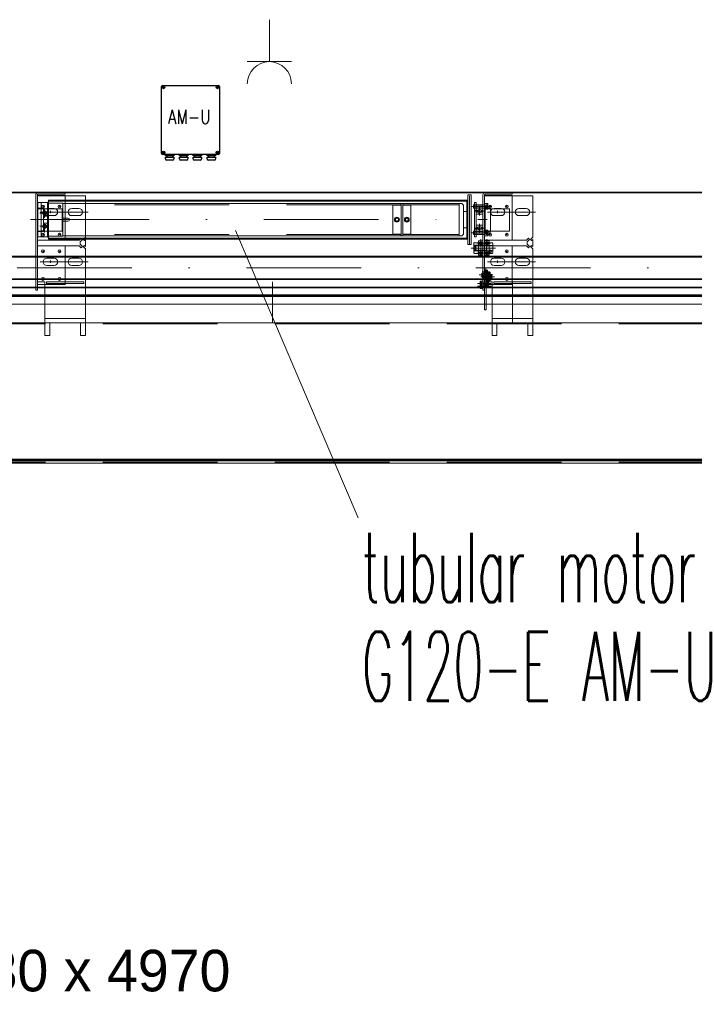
# Model space of a CAD drawing. Extents: x 50445 to 145605, y -10968 to 41989.
# Tile 11 of 256: x 54175 to 55394, y 1151 to 2931. Entities that reach past the tile are written whole.
import ezdxf

# ---------------------------------------------------------------- set-up
doc = ezdxf.new("R2010")
doc.units = 0
doc.header["$LTSCALE"] = 414.30304
doc.header["$MEASUREMENT"] = 0
doc.linetypes.add('DASHDOT', pattern=[1, 0.5, -0.25, 0, -0.25])
doc.linetypes.add('DASHED', pattern=[0.75, 0.5, -0.25])
doc.layers.get('0').update_dxf_attribs({"linetype": 'CONTINUOUS'})
for name, color, linetype, lineweight in [('BESCHRIFTUNG 025', 7, 'CONTINUOUS', 25), ('BLECH', 5, 'CONTINUOUS', 35), ('GEWINDELINIEN', 94, 'CONTINUOUS', 18), ('HILFSLINIEN', 3, 'CONTINUOUS', 13), ('LIJN18', 30, 'CONTINUOUS', 18), ('MITTELLINIEN', 7, 'DASHDOT', 18), ('SCHRAFFUR WÄNDE', 34, 'CONTINUOUS', 18), ('STAHLBAU', 7, 'CONTINUOUS', 35), ('UNSICHTBARE', 7, 'DASHED', 18), ('WÄNDE', 7, 'CONTINUOUS', 35)]:
    doc.layers.add(name, color=color, linetype=linetype, lineweight=lineweight)
doc.styles.add('Isonorm', font='txt.shx')
doc.styles.add('ROMANS', font='romans', dxfattribs={"width": 0.8})
pattern_1 = [(45, (47686.07, -3323.72), (-70.7107, 70.7107), [])]

msp = doc.modelspace()

# ---------------------------------------------------------------- hatches: boundary and pattern name
at = {"layer": 'SCHRAFFUR WÄNDE', "lineweight": 0}
h = msp.add_hatch(dxfattribs=at)
h.set_pattern_fill('ANSI31', color=256, scale=32, style=0)
h.set_pattern_definition(pattern_1)
edge = h.paths.add_edge_path()
edge.add_arc((55005.9, 2584.8), 3.19, 36.8699, 143.1301, ccw=False)
edge.add_line((55008.5, 2586.7), (55011.9, 2586.7))
edge.add_line((55011.9, 2586.7), (55011.9, 2589.7))
edge.add_arc((55011.3, 2589.7), 0.6, 360, 450)
edge.add_line((55011.3, 2590.3), (55000.5, 2590.3))
edge.add_arc((55000.5, 2589.7), 0.6, 90, 180)
edge.add_line((54999.9, 2589.7), (54999.9, 2586.7))
edge.add_line((54999.9, 2586.7), (55003.4, 2586.7))
h = msp.add_hatch(dxfattribs=at)
h.set_pattern_fill('ANSI31', color=256, scale=32, style=0)
h.set_pattern_definition(pattern_1)
edge = h.paths.add_edge_path()
edge.add_arc((55005.9, 2584.8), 3.19, 216.8699, 323.1301, ccw=False)
edge.add_line((55003.4, 2582.9), (54999.9, 2582.9))
edge.add_line((54999.9, 2582.9), (54999.9, 2579.9))
edge.add_arc((55000.5, 2579.9), 0.6, 180, 270)
edge.add_line((55000.5, 2579.3), (55011.3, 2579.3))
edge.add_arc((55011.3, 2579.9), 0.6, 270, 360)
edge.add_line((55011.9, 2579.9), (55011.9, 2582.9))
edge.add_line((55011.9, 2582.9), (55008.5, 2582.9))
h = msp.add_hatch(dxfattribs=at)
h.set_pattern_fill('ANSI31', color=256, scale=32, style=0)
h.set_pattern_definition(pattern_1)
edge = h.paths.add_edge_path()
edge.add_arc((55005.9, 2553.8), 3.19, 36.8699, 143.1301, ccw=False)
edge.add_line((55008.5, 2555.7), (55011.9, 2555.7))
edge.add_line((55011.9, 2555.7), (55011.9, 2558.7))
edge.add_arc((55011.3, 2558.7), 0.6, 360, 450)
edge.add_line((55011.3, 2559.3), (55000.5, 2559.3))
edge.add_arc((55000.5, 2558.7), 0.6, 90, 180)
edge.add_line((54999.9, 2558.7), (54999.9, 2555.7))
edge.add_line((54999.9, 2555.7), (55003.4, 2555.7))
h = msp.add_hatch(dxfattribs=at)
h.set_pattern_fill('ANSI31', color=256, scale=32, style=0)
h.set_pattern_definition(pattern_1)
edge = h.paths.add_edge_path()
edge.add_arc((55005.9, 2553.8), 3.19, 216.8699, 323.1301, ccw=False)
edge.add_line((55003.4, 2551.9), (54999.9, 2551.9))
edge.add_line((54999.9, 2551.9), (54999.9, 2548.9))
edge.add_arc((55000.5, 2548.9), 0.6, 180, 270)
edge.add_line((55000.5, 2548.3), (55011.3, 2548.3))
edge.add_arc((55011.3, 2548.9), 0.6, 270, 360)
edge.add_line((55011.9, 2548.9), (55011.9, 2551.9))
edge.add_line((55011.9, 2551.9), (55008.5, 2551.9))
h = msp.add_hatch(dxfattribs=at)
h.set_pattern_fill('ANSI31', color=256, scale=32, style=0)
h.set_pattern_definition(pattern_1)
edge = h.paths.add_edge_path()
edge.add_arc((55017.4, 2475.1), 1.59, 36.8699, 143.1301, ccw=False)
edge.add_line((55018.7, 2476.1), (55019.9, 2476.1))
edge.add_line((55019.9, 2476.1), (55019.9, 2477.5))
edge.add_arc((55019.6, 2477.5), 0.3, 360, 450)
edge.add_line((55019.6, 2477.8), (55015.2, 2477.8))
edge.add_arc((55015.2, 2477.5), 0.3, 90, 180)
edge.add_line((55014.9, 2477.5), (55014.9, 2476.1))
edge.add_line((55014.9, 2476.1), (55016.2, 2476.1))
h = msp.add_hatch(dxfattribs=at)
h.set_pattern_fill('ANSI31', color=256, scale=32, style=0)
h.set_pattern_definition(pattern_1)
edge = h.paths.add_edge_path()
edge.add_arc((55017.4, 2475.1), 1.59, 216.8699, 323.1301, ccw=False)
edge.add_line((55016.2, 2474.1), (55014.9, 2474.1))
edge.add_line((55014.9, 2474.1), (55014.9, 2472.6))
edge.add_arc((55015.2, 2472.6), 0.3, 180, 270)
edge.add_line((55015.2, 2472.3), (55019.6, 2472.3))
edge.add_arc((55019.6, 2472.6), 0.3, 270, 360)
edge.add_line((55019.9, 2472.6), (55019.9, 2474.1))
edge.add_line((55019.9, 2474.1), (55018.7, 2474.1))
h = msp.add_hatch(dxfattribs=at)
h.set_pattern_fill('ANSI31', color=256, scale=32, style=0)
h.set_pattern_definition(pattern_1)
edge = h.paths.add_edge_path()
edge.add_arc((55017.4, 2464.6), 1.59, 36.8699, 143.1301, ccw=False)
edge.add_line((55018.7, 2465.6), (55019.9, 2465.6))
edge.add_line((55019.9, 2465.6), (55019.9, 2467))
edge.add_arc((55019.6, 2467), 0.3, 360, 450)
edge.add_line((55019.6, 2467.3), (55015.2, 2467.3))
edge.add_arc((55015.2, 2467), 0.3, 90, 180)
edge.add_line((55014.9, 2467), (55014.9, 2465.6))
edge.add_line((55014.9, 2465.6), (55016.2, 2465.6))
h = msp.add_hatch(dxfattribs=at)
h.set_pattern_fill('ANSI31', color=256, scale=32, style=0)
h.set_pattern_definition(pattern_1)
edge = h.paths.add_edge_path()
edge.add_arc((55017.4, 2464.6), 1.59, 216.8699, 323.1301, ccw=False)
edge.add_line((55016.2, 2463.6), (55014.9, 2463.6))
edge.add_line((55014.9, 2463.6), (55014.9, 2462.1))
edge.add_arc((55015.2, 2462.1), 0.3, 180, 270)
edge.add_line((55015.2, 2461.8), (55019.6, 2461.8))
edge.add_arc((55019.6, 2462.1), 0.3, 270, 360)
edge.add_line((55019.9, 2462.1), (55019.9, 2463.6))
edge.add_line((55019.9, 2463.6), (55018.7, 2463.6))
h = msp.add_hatch(dxfattribs=at)
h.set_pattern_fill('ANSI31', color=256, scale=32, style=0)
h.set_pattern_definition(pattern_1)
edge = h.paths.add_edge_path()
edge.add_arc((55020.4, 2471), 1.59, 36.8699, 143.1301, ccw=False)
edge.add_line((55021.7, 2471.9), (55022.9, 2471.9))
edge.add_line((55022.9, 2471.9), (55022.9, 2473.4))
edge.add_arc((55022.6, 2473.4), 0.3, 360, 450)
edge.add_line((55022.6, 2473.7), (55018.2, 2473.7))
edge.add_arc((55018.2, 2473.4), 0.3, 90, 180)
edge.add_line((55017.9, 2473.4), (55017.9, 2471.9))
edge.add_line((55017.9, 2471.9), (55019.2, 2471.9))
h = msp.add_hatch(dxfattribs=at)
h.set_pattern_fill('ANSI31', color=256, scale=32, style=0)
h.set_pattern_definition(pattern_1)
edge = h.paths.add_edge_path()
edge.add_arc((55020.4, 2471), 1.59, 216.8699, 323.1301, ccw=False)
edge.add_line((55019.2, 2470), (55017.9, 2470))
edge.add_line((55017.9, 2470), (55017.9, 2468.5))
edge.add_arc((55018.2, 2468.5), 0.3, 180, 270)
edge.add_line((55018.2, 2468.2), (55022.6, 2468.2))
edge.add_arc((55022.6, 2468.5), 0.3, 270, 360)
edge.add_line((55022.9, 2468.5), (55022.9, 2470))
edge.add_line((55022.9, 2470), (55021.7, 2470))
h = msp.add_hatch(dxfattribs=at)
h.set_pattern_fill('ANSI31', color=256, scale=32, style=0)
h.set_pattern_definition(pattern_1)
edge = h.paths.add_edge_path()
edge.add_arc((55020.4, 2460.5), 1.59, 36.8699, 143.1301, ccw=False)
edge.add_line((55021.7, 2461.4), (55022.9, 2461.4))
edge.add_line((55022.9, 2461.4), (55022.9, 2462.9))
edge.add_arc((55022.6, 2462.9), 0.3, 360, 450)
edge.add_line((55022.6, 2463.2), (55018.2, 2463.2))
edge.add_arc((55018.2, 2462.9), 0.3, 90, 180)
edge.add_line((55017.9, 2462.9), (55017.9, 2461.4))
edge.add_line((55017.9, 2461.4), (55019.2, 2461.4))
h = msp.add_hatch(dxfattribs=at)
h.set_pattern_fill('ANSI31', color=256, scale=32, style=0)
h.set_pattern_definition(pattern_1)
edge = h.paths.add_edge_path()
edge.add_arc((55020.4, 2460.5), 1.59, 216.8699, 323.1301, ccw=False)
edge.add_line((55019.2, 2459.5), (55017.9, 2459.5))
edge.add_line((55017.9, 2459.5), (55017.9, 2458))
edge.add_arc((55018.2, 2458), 0.3, 180, 270)
edge.add_line((55018.2, 2457.7), (55022.6, 2457.7))
edge.add_arc((55022.6, 2458), 0.3, 270, 360)
edge.add_line((55022.9, 2458), (55022.9, 2459.5))
edge.add_line((55022.9, 2459.5), (55021.7, 2459.5))
at = {"layer": 'WÄNDE', "lineweight": 0}
h = msp.add_hatch(dxfattribs=at)
h.set_pattern_fill('ANSI31', color=256, scale=32, style=0)
h.set_pattern_definition(pattern_1)
edge = h.paths.add_edge_path()
edge.add_arc((55007.9, 2526.9), 2.32, 36.8699, 143.1301, ccw=False)
edge.add_line((55009.8, 2528.3), (55011.9, 2528.3))
edge.add_line((55011.9, 2528.3), (55011.9, 2530.6))
edge.add_arc((55011.6, 2530.6), 0.3, 0, 90)
edge.add_line((55011.6, 2530.9), (55004.2, 2530.9))
edge.add_arc((55004.2, 2530.6), 0.3, 90, 180)
edge.add_line((55003.9, 2530.6), (55003.9, 2528.3))
edge.add_line((55003.9, 2528.3), (55006.1, 2528.3))
h = msp.add_hatch(dxfattribs=at)
h.set_pattern_fill('ANSI31', color=256, scale=32, style=0)
h.set_pattern_definition(pattern_1)
edge = h.paths.add_edge_path()
edge.add_arc((55018.9, 2526.9), 2.32, 36.8699, 143.1301, ccw=False)
edge.add_line((55020.8, 2528.3), (55022.9, 2528.3))
edge.add_line((55022.9, 2528.3), (55022.9, 2530.6))
edge.add_arc((55022.6, 2530.6), 0.3, 0, 90)
edge.add_line((55022.6, 2530.9), (55015.2, 2530.9))
edge.add_arc((55015.2, 2530.6), 0.3, 90, 180)
edge.add_line((55014.9, 2530.6), (55014.9, 2528.3))
edge.add_line((55014.9, 2528.3), (55017.1, 2528.3))
h = msp.add_hatch(dxfattribs=at)
h.set_pattern_fill('ANSI31', color=256, scale=32, style=0)
h.set_pattern_definition(pattern_1)
edge = h.paths.add_edge_path()
edge.add_arc((55007.9, 2526.9), 2.32, 216.8699, 323.1301, ccw=False)
edge.add_line((55006.1, 2525.5), (55003.9, 2525.5))
edge.add_line((55003.9, 2525.5), (55003.9, 2523.2))
edge.add_arc((55004.2, 2523.2), 0.3, 180, 270)
edge.add_line((55004.2, 2522.9), (55011.6, 2522.9))
edge.add_arc((55011.6, 2523.2), 0.3, 270, 360)
edge.add_line((55011.9, 2523.2), (55011.9, 2525.5))
edge.add_line((55011.9, 2525.5), (55009.8, 2525.5))
h = msp.add_hatch(dxfattribs=at)
h.set_pattern_fill('ANSI31', color=256, scale=32, style=0)
h.set_pattern_definition(pattern_1)
edge = h.paths.add_edge_path()
edge.add_arc((55007.9, 2508.9), 2.32, 36.8699, 143.1301, ccw=False)
edge.add_line((55009.8, 2510.3), (55011.9, 2510.3))
edge.add_line((55011.9, 2510.3), (55011.9, 2512.6))
edge.add_arc((55011.6, 2512.6), 0.3, 0, 90)
edge.add_line((55011.6, 2512.9), (55004.2, 2512.9))
edge.add_arc((55004.2, 2512.6), 0.3, 90, 180)
edge.add_line((55003.9, 2512.6), (55003.9, 2510.3))
edge.add_line((55003.9, 2510.3), (55006.1, 2510.3))
h = msp.add_hatch(dxfattribs=at)
h.set_pattern_fill('ANSI31', color=256, scale=32, style=0)
h.set_pattern_definition(pattern_1)
edge = h.paths.add_edge_path()
edge.add_arc((55018.9, 2526.9), 2.32, 216.8699, 323.1301, ccw=False)
edge.add_line((55017.1, 2525.5), (55014.9, 2525.5))
edge.add_line((55014.9, 2525.5), (55014.9, 2523.2))
edge.add_arc((55015.2, 2523.2), 0.3, 180, 270)
edge.add_line((55015.2, 2522.9), (55022.6, 2522.9))
edge.add_arc((55022.6, 2523.2), 0.3, 270, 360)
edge.add_line((55022.9, 2523.2), (55022.9, 2525.5))
edge.add_line((55022.9, 2525.5), (55020.8, 2525.5))
h = msp.add_hatch(dxfattribs=at)
h.set_pattern_fill('ANSI31', color=256, scale=32, style=0)
h.set_pattern_definition(pattern_1)
edge = h.paths.add_edge_path()
edge.add_arc((55018.9, 2508.9), 2.32, 36.8699, 143.1301, ccw=False)
edge.add_line((55020.8, 2510.3), (55022.9, 2510.3))
edge.add_line((55022.9, 2510.3), (55022.9, 2512.6))
edge.add_arc((55022.6, 2512.6), 0.3, 0, 90)
edge.add_line((55022.6, 2512.9), (55015.2, 2512.9))
edge.add_arc((55015.2, 2512.6), 0.3, 90, 180)
edge.add_line((55014.9, 2512.6), (55014.9, 2510.3))
edge.add_line((55014.9, 2510.3), (55017.1, 2510.3))
h = msp.add_hatch(dxfattribs=at)
h.set_pattern_fill('ANSI31', color=256, scale=32, style=0)
h.set_pattern_definition(pattern_1)
edge = h.paths.add_edge_path()
edge.add_arc((55007.9, 2508.9), 2.32, 216.8699, 323.1301, ccw=False)
edge.add_line((55006.1, 2507.5), (55003.9, 2507.5))
edge.add_line((55003.9, 2507.5), (55003.9, 2505.2))
edge.add_arc((55004.2, 2505.2), 0.3, 180, 270)
edge.add_line((55004.2, 2504.9), (55011.6, 2504.9))
edge.add_arc((55011.6, 2505.2), 0.3, 270, 360)
edge.add_line((55011.9, 2505.2), (55011.9, 2507.5))
edge.add_line((55011.9, 2507.5), (55009.8, 2507.5))
h = msp.add_hatch(dxfattribs=at)
h.set_pattern_fill('ANSI31', color=256, scale=32, style=0)
h.set_pattern_definition(pattern_1)
edge = h.paths.add_edge_path()
edge.add_arc((55018.9, 2508.9), 2.32, 216.8699, 323.1301, ccw=False)
edge.add_line((55017.1, 2507.5), (55014.9, 2507.5))
edge.add_line((55014.9, 2507.5), (55014.9, 2505.2))
edge.add_arc((55015.2, 2505.2), 0.3, 180, 270)
edge.add_line((55015.2, 2504.9), (55022.6, 2504.9))
edge.add_arc((55022.6, 2505.2), 0.3, 270, 360)
edge.add_line((55022.9, 2505.2), (55022.9, 2507.5))
edge.add_line((55022.9, 2507.5), (55020.8, 2507.5))

# ---------------------------------------------------------------- linework, layer by layer
at = {"linetype": 'Continuous', "lineweight": 0}
for p, q in [((54626, 2930.8), (54626, 2855)), ((54626, 2855), (54586.1, 2855)), ((54626, 2855), (54665.9, 2855)), ((54565, 2549.8), (54786.6, 2030.3))]:
    msp.add_line(p, q, dxfattribs=at)
for p, q in [((54431, 2689), (54431, 2810)), ((54433, 2812), (54534, 2812)), ((54536, 2810), (54536, 2689)), ((54534, 2687), (54433, 2687)), ((54438.5, 2684.5), (54438.5, 2687)), ((54438.5, 2687), (54453.5, 2687)), ((54453.5, 2684.5), (54438.5, 2684.5)), ((54438.5, 2679), (54438.5, 2682)), ((54438.5, 2682), (54453.5, 2682)), ((54451.5, 2677), (54440.5, 2677)), ((54441, 2684.5), (54441, 2682)), ((54446, 2687), (54446, 2687)), ((54451, 2684.5), (54451, 2682)), ((54453.5, 2687), (54453.5, 2684.5)), ((54453.5, 2682), (54453.5, 2679)), ((54463.5, 2684.5), (54463.5, 2687)), ((54463.5, 2687), (54478.5, 2687)), ((54478.5, 2684.5), (54463.5, 2684.5)), ((54463.5, 2682), (54478.5, 2682)), ((54463.5, 2679), (54463.5, 2682)), ((54476.5, 2677), (54465.5, 2677)), ((54466, 2684.5), (54466, 2682)), ((54471, 2687), (54471, 2687)), ((54476, 2684.5), (54476, 2682)), ((54478.5, 2687), (54478.5, 2684.5)), ((54478.5, 2682), (54478.5, 2679)), ((54488.5, 2684.5), (54488.5, 2687)), ((54488.5, 2687), (54503.5, 2687)), ((54503.5, 2684.5), (54488.5, 2684.5)), ((54488.5, 2679), (54488.5, 2682)), ((54488.5, 2682), (54503.5, 2682)), ((54501.5, 2677), (54490.5, 2677)), ((54491, 2684.5), (54491, 2682)), ((54496, 2687), (54496, 2687)), ((54501, 2684.5), (54501, 2682)), ((54503.5, 2687), (54503.5, 2684.5)), ((54503.5, 2682), (54503.5, 2679)), ((54513.5, 2684.5), (54513.5, 2687)), ((54513.5, 2687), (54528.5, 2687)), ((54528.5, 2684.5), (54513.5, 2684.5)), ((54513.5, 2679), (54513.5, 2682)), ((54513.5, 2682), (54528.5, 2682)), ((54526.5, 2677), (54515.5, 2677)), ((54516, 2684.5), (54516, 2682)), ((54521, 2687), (54521, 2687)), ((54526, 2684.5), (54526, 2682)), ((54528.5, 2687), (54528.5, 2684.5)), ((54528.5, 2682), (54528.5, 2679))]:
    msp.add_line(p, q)
for centre, radius in [((54434.5, 2808.5), 2.5), ((54434.5, 2808.5), 1), ((54532.5, 2808.5), 2.5), ((54532.5, 2808.5), 1), ((54434.5, 2690.5), 2.5), ((54434.5, 2690.5), 1), ((54532.5, 2690.5), 2.5), ((54532.5, 2690.5), 1)]:
    msp.add_circle(centre, radius)
msp.add_arc((54626, 2815.1), 39.9, 0, 180, dxfattribs=at)
for centre, start, end in [((54433, 2810), 90, 180), ((54534, 2810), 0, 90), ((54433, 2689), 180, 270), ((54534, 2689), 270, 0), ((54440.5, 2679), 180, 270), ((54451.5, 2679), 270, 0), ((54465.5, 2679), 180, 270), ((54476.5, 2679), 270, 0), ((54490.5, 2679), 180, 270), ((54501.5, 2679), 270, 0), ((54515.5, 2679), 180, 270), ((54526.5, 2679), 270, 0)]:
    msp.add_arc(centre, 2, start, end)
at = {"layer": 'BLECH', "lineweight": 0}
for p, q in [((56153.9, 2619.1), (53703.9, 2619.1)), ((56153.9, 2618.1), (53703.9, 2618.1)), ((54256.9, 2618.1), (54207.9, 2618.1)), ((54256.9, 2618.1), (54256.9, 2615.1)), ((55064.9, 2618.1), (55015.9, 2618.1)), ((55064.9, 2618.1), (55064.9, 2615.1)), ((54203.9, 2614.1), (54203.9, 2442.1)), ((54206.9, 2614.1), (54206.9, 2442.1)), ((54206.9, 2613.1), (54256.9, 2613.1)), ((54293.9, 2612.1), (54206.9, 2612.1)), ((54256.9, 2615.1), (54207.9, 2615.1)), ((54226.9, 2604.3), (54984.9, 2604.3)), ((54226.9, 2604.3), (54226.9, 2534.3)), ((54226.9, 2602.8), (54984.9, 2602.8)), ((54256.9, 2613.1), (54256.9, 2532.1)), ((54293.9, 2612.1), (54293.9, 2537.8)), ((54982.9, 2535.8), (54982.9, 2602.8)), ((54984.9, 2614.3), (54990.9, 2614.3)), ((54984.9, 2534.3), (54984.9, 2614.3)), ((54984.9, 2524.3), (54984.9, 2604.3)), ((54987.9, 2524.3), (54987.9, 2612.3)), ((54990.9, 2524.3), (54990.9, 2614.3)), ((54996.9, 2538.3), (54996.9, 2600.3)), ((54999.9, 2600.3), (54996.9, 2600.3)), ((54999.9, 2538.3), (54999.9, 2600.3)), ((55011.9, 2614.1), (55011.9, 2442.1)), ((55014.9, 2614.1), (55014.9, 2442.1)), ((55014.9, 2613.1), (55064.9, 2613.1)), ((55101.9, 2612.1), (55014.9, 2612.1)), ((55064.9, 2615.1), (55015.9, 2615.1)), ((55064.9, 2613.1), (55064.9, 2532.1)), ((55101.9, 2612.1), (55101.9, 2537.8)), ((54207.8, 2547.8), (54207.8, 2589.8)), ((54217.8, 2589.8), (54207.8, 2589.8)), ((54207.8, 2588.8), (54217.8, 2588.8)), ((54217.8, 2547.8), (54217.8, 2589.8)), ((54220.8, 2588.8), (54240.1, 2588.8)), ((54223.9, 2589.6), (54236.9, 2589.6)), ((54268.9, 2589.6), (54281.9, 2589.6)), ((54999.9, 2586.7), (54996.9, 2586.7)), ((54999.9, 2589.7), (54999.9, 2584.8)), ((54999.9, 2586.7), (55003.4, 2586.7)), ((54999.9, 2579.9), (54999.9, 2584.8)), ((54999.9, 2582.9), (55003.4, 2582.9)), ((55011.3, 2590.3), (55000.5, 2590.3)), ((55011.9, 2586.7), (55008.5, 2586.7)), ((55011.9, 2582.9), (55008.5, 2582.9)), ((55011.9, 2589.7), (55011.9, 2584.8)), ((55011.9, 2579.9), (55011.9, 2584.8)), ((55015.8, 2547.8), (55015.8, 2589.8)), ((55025.8, 2589.8), (55015.8, 2589.8)), ((55015.8, 2588.8), (55025.8, 2588.8)), ((55025.8, 2547.8), (55025.8, 2589.8)), ((55028.8, 2588.8), (55048.1, 2588.8)), ((55031.9, 2589.6), (55044.9, 2589.6)), ((55076.9, 2589.6), (55089.9, 2589.6)), ((54223.9, 2576.6), (54236.9, 2576.6)), ((54268.9, 2576.6), (54281.9, 2576.6)), ((55011.3, 2579.3), (55000.5, 2579.3)), ((55031.9, 2576.6), (55044.9, 2576.6)), ((55076.9, 2576.6), (55089.9, 2576.6)), ((54207.8, 2548.8), (54217.8, 2548.8)), ((54217.8, 2547.8), (54207.8, 2547.8)), ((54999.9, 2551.9), (54996.9, 2551.9)), ((54999.9, 2558.7), (54999.9, 2553.8)), ((54999.9, 2555.7), (55003.4, 2555.7)), ((54999.9, 2548.9), (54999.9, 2553.8)), ((54999.9, 2551.9), (55003.4, 2551.9)), ((55011.3, 2559.3), (55000.5, 2559.3)), ((55011.3, 2548.3), (55000.5, 2548.3)), ((55011.9, 2555.7), (55008.5, 2555.7)), ((55011.9, 2551.9), (55008.5, 2551.9)), ((55011.9, 2558.7), (55011.9, 2553.8)), ((55011.9, 2548.9), (55011.9, 2553.8)), ((55015.8, 2548.8), (55025.8, 2548.8)), ((55025.8, 2547.8), (55015.8, 2547.8)), ((54282.4, 2532.1), (54206.9, 2532.1)), ((54206.9, 2532.1), (54256.9, 2532.1)), ((54226.9, 2535.8), (54984.9, 2535.8)), ((54226.9, 2534.3), (54984.9, 2534.3)), ((54286.1, 2535.7), (54282.4, 2532.1)), ((54288.2, 2533.6), (54283.9, 2529.3)), ((54283.9, 2529.3), (54283.9, 2524.8)), ((54288.2, 2533.6), (54286.1, 2535.7)), ((54289.7, 2533.6), (54293.9, 2537.8)), ((54289.7, 2533.6), (54291.8, 2531.4)), ((54291.8, 2531.4), (54293.9, 2533.6)), ((54293.9, 2533.6), (54293.9, 2520.6)), ((54996.5, 2527.7), (55002.9, 2527.7)), ((54999.9, 2538.3), (54996.9, 2538.3)), ((55090.4, 2532.1), (55014.9, 2532.1)), ((55014.9, 2532.1), (55064.9, 2532.1)), ((55023.3, 2527.7), (55029.3, 2527.7)), ((55023.3, 2508.1), (55023.3, 2527.7)), ((55094.1, 2535.7), (55090.4, 2532.1)), ((55096.2, 2533.6), (55091.9, 2529.3)), ((55091.9, 2529.3), (55091.9, 2524.8)), ((55096.2, 2533.6), (55094.1, 2535.7)), ((55097.7, 2533.6), (55101.9, 2537.8)), ((55097.7, 2533.6), (55099.8, 2531.4)), ((55099.8, 2531.4), (55101.9, 2533.6)), ((55101.9, 2533.6), (55101.9, 2520.6)), ((54282.4, 2522.1), (54206.9, 2522.1)), ((54208.4, 2522.1), (54256.9, 2522.1)), ((54286.1, 2518.4), (54282.4, 2522.1)), ((54288.2, 2520.6), (54283.9, 2524.8)), ((54288.2, 2520.6), (54286.1, 2518.4)), ((54289.7, 2520.6), (54291.8, 2522.7)), ((54289.7, 2520.6), (54293.9, 2516.3)), ((54291.8, 2522.7), (54293.9, 2520.6)), ((54293.9, 2516.3), (54293.9, 2383.1)), ((54984.9, 2524.3), (54990.9, 2524.3)), ((54995.5, 2525.3), (54995.5, 2510.6)), ((54996.5, 2522.8), (55002.9, 2522.8)), ((54996.5, 2513), (55002.9, 2513)), ((54998.9, 2522.9), (54997.9, 2522)), ((54997.9, 2513.9), (54997.9, 2522)), ((54998.9, 2512.9), (54997.9, 2513.9)), ((55022.9, 2522.9), (54998.9, 2522.9)), ((54998.9, 2512.9), (54998.9, 2522.9)), ((55022.9, 2512.9), (54998.9, 2512.9)), ((55003.9, 2525.3), (55003.9, 2510.6)), ((55090.4, 2522.1), (55014.9, 2522.1)), ((55016.4, 2522.1), (55064.9, 2522.1)), ((55018.4, 2512.9), (55018.4, 2522.9)), ((55022.9, 2509.5), (55022.9, 2526.4)), ((55023.3, 2526.4), (55022.9, 2526.4)), ((55023.3, 2522.8), (55029.3, 2522.8)), ((55023.3, 2513), (55029.3, 2513)), ((55029.7, 2510.6), (55029.7, 2525.3)), ((55094.1, 2518.4), (55090.4, 2522.1)), ((55096.2, 2520.6), (55091.9, 2524.8)), ((55096.2, 2520.6), (55094.1, 2518.4)), ((55097.7, 2520.6), (55099.8, 2522.7)), ((55097.7, 2520.6), (55101.9, 2516.3)), ((55099.8, 2522.7), (55101.9, 2520.6)), ((55101.9, 2516.3), (55101.9, 2383.1)), ((54223.9, 2499.6), (54236.9, 2499.6)), ((54236.9, 2499.6), (54223.9, 2499.6)), ((54268.9, 2499.6), (54281.9, 2499.6)), ((54996.5, 2508.1), (55002.9, 2508.1)), ((55023.3, 2509.5), (55022.9, 2509.5)), ((55023.3, 2508.1), (55029.3, 2508.1)), ((55031.9, 2499.6), (55044.9, 2499.6)), ((55044.9, 2499.6), (55031.9, 2499.6)), ((55076.9, 2499.6), (55089.9, 2499.6)), ((54223.9, 2486.6), (54236.9, 2486.6)), ((54236.9, 2486.6), (54223.9, 2486.6)), ((54268.9, 2486.6), (54281.9, 2486.6)), ((55019.9, 2474.1), (55024.5, 2474.1)), ((55019.9, 2474.1), (55019.9, 2465.6)), ((55031.9, 2486.6), (55044.9, 2486.6)), ((55044.9, 2486.6), (55031.9, 2486.6)), ((55076.9, 2486.6), (55089.9, 2486.6)), ((54206.9, 2457.1), (54220.3, 2457.1)), ((54220.3, 2383.1), (54220.3, 2457.1)), ((54223.3, 2457.1), (54290.9, 2457.1)), ((54223.3, 2454.1), (54223.3, 2457.1)), ((54256.9, 2457.1), (54256.9, 2454.1)), ((54290.9, 2457.1), (54290.9, 2454.1)), ((54631.9, 2383.1), (54631.9, 2457.1)), ((55006.9, 2457.9), (55006.9, 2450.2)), ((55011.9, 2458.3), (55007.3, 2458.3)), ((55010.4, 2472.3), (55009.9, 2471.9)), ((55009.9, 2467.8), (55009.9, 2471.9)), ((55010.4, 2467.3), (55009.9, 2467.8)), ((55019.9, 2472.3), (55010.4, 2472.3)), ((55010.4, 2467.3), (55010.4, 2472.3)), ((55019.9, 2467.3), (55010.4, 2467.3)), ((55011.9, 2449.8), (55011.9, 2458.3)), ((55011.9, 2456.6), (55021.4, 2456.6)), ((55013.4, 2468.2), (55012.9, 2467.8)), ((55012.9, 2463.7), (55012.9, 2467.8)), ((55013.4, 2463.2), (55012.9, 2463.7)), ((55022.9, 2468.2), (55013.4, 2468.2)), ((55013.4, 2463.2), (55013.4, 2468.2)), ((55022.9, 2463.2), (55013.4, 2463.2)), ((55014.3, 2456.6), (55014.3, 2451.6)), ((55014.9, 2472.1), (55017.9, 2472.1)), ((55014.9, 2406.6), (55014.9, 2472.1)), ((55014.9, 2457.1), (55028.3, 2457.1)), ((55017.5, 2467.3), (55017.5, 2472.3)), ((55017.9, 2406.6), (55017.9, 2472.1)), ((55019.9, 2465.6), (55024.5, 2465.6)), ((55020.5, 2463.2), (55020.5, 2468.2)), ((55021.4, 2456.6), (55021.4, 2451.6)), ((55021.4, 2456.6), (55021.9, 2456.1)), ((55022.9, 2470), (55027.5, 2470)), ((55022.9, 2470), (55022.9, 2461.5)), ((55022.9, 2461.5), (55027.5, 2461.5)), ((55024.9, 2466), (55024.9, 2473.7)), ((55027.9, 2461.9), (55027.9, 2469.6)), ((55028.3, 2383.1), (55028.3, 2457.1)), ((55031.3, 2457.1), (55098.9, 2457.1)), ((55031.3, 2454.1), (55031.3, 2457.1)), ((55064.9, 2457.1), (55064.9, 2454.1)), ((55098.9, 2457.1), (55098.9, 2454.1)), ((56153.9, 2447.1), (53703.9, 2447.1)), ((56153.9, 2446.1), (53703.9, 2446.1)), ((54203.9, 2442.1), (54206.9, 2442.1)), ((54206.9, 2452.1), (54220.3, 2452.1)), ((54223.3, 2454.1), (54290.9, 2454.1)), ((55006.9, 2452.9), (55006.9, 2445.2)), ((55011.9, 2453.3), (55007.3, 2453.3)), ((55011.9, 2449.8), (55007.3, 2449.8)), ((55011.9, 2444.8), (55007.3, 2444.8)), ((55011.9, 2444.8), (55011.9, 2453.3)), ((55011.9, 2451.6), (55021.4, 2451.6)), ((55011.9, 2451.6), (55021.4, 2451.6)), ((55011.9, 2446.6), (55021.4, 2446.6)), ((55011.9, 2442.1), (55014.9, 2442.1)), ((55014.3, 2451.6), (55014.3, 2446.6)), ((55014.9, 2456.1), (55017.9, 2456.1)), ((55014.9, 2452.1), (55028.3, 2452.1)), ((55021.4, 2451.6), (55021.9, 2452.1)), ((55021.4, 2451.6), (55021.4, 2446.6)), ((55021.4, 2451.6), (55021.9, 2451.1)), ((55021.4, 2446.6), (55021.9, 2447.1)), ((55021.9, 2456.1), (55021.9, 2452.1)), ((55021.9, 2451.1), (55021.9, 2447.1)), ((55031.3, 2454.1), (55098.9, 2454.1)), ((56153.9, 2433.6), (53703.9, 2433.6)), ((56153.9, 2432.1), (53703.9, 2432.1)), ((56153.9, 2430.6), (53703.9, 2430.6)), ((53703.9, 2416.6), (56153.9, 2416.6)), ((55014.9, 2406.6), (55017.9, 2406.6)), ((54220.3, 2390.5), (54293.9, 2390.5)), ((55028.3, 2390.5), (55101.9, 2390.5)), ((53703.9, 2383.1), (56153.9, 2383.1)), ((54220.3, 2383.1), (54293.9, 2383.1)), ((54220.3, 2383.1), (54220.3, 2360.1)), ((54284.9, 2383.1), (54229.3, 2383.1)), ((54229.3, 2383.1), (54229.3, 2360.1)), ((54284.9, 2383.1), (54284.9, 2360.1)), ((54293.9, 2383.1), (54293.9, 2360.1)), ((55028.3, 2383.1), (55101.9, 2383.1)), ((55028.3, 2383.1), (55028.3, 2360.1)), ((55092.9, 2383.1), (55037.3, 2383.1)), ((55037.3, 2383.1), (55037.3, 2360.1)), ((55092.9, 2383.1), (55092.9, 2360.1)), ((55101.9, 2383.1), (55101.9, 2360.1)), ((54220.3, 2360.1), (54229.3, 2360.1)), ((54284.9, 2360.1), (54293.9, 2360.1)), ((55028.3, 2360.1), (55037.3, 2360.1)), ((55092.9, 2360.1), (55101.9, 2360.1)), ((56153.9, 2136.6), (53703.9, 2136.6)), ((56153.9, 2135.1), (53703.9, 2135.1)), ((56153.9, 2133.6), (53703.9, 2133.6)), ((53703.9, 2129.1), (56153.9, 2129.1))]:
    msp.add_line(p, q, dxfattribs=at)
at = {"layer": 'BLECH', "linetype": 'DASHED', "lineweight": 0}
for p, q in [((54206.9, 2588.8), (54207.8, 2588.8)), ((54217.8, 2588.8), (54220.8, 2588.8)), ((54240.1, 2588.8), (54251.9, 2588.8)), ((54251.9, 2588.8), (54251.9, 2548.8)), ((55014.9, 2588.8), (55015.8, 2588.8)), ((55025.8, 2588.8), (55028.8, 2588.8)), ((55048.1, 2588.8), (55059.9, 2588.8)), ((55059.9, 2588.8), (55059.9, 2548.8)), ((54206.9, 2548.8), (54207.8, 2548.8)), ((54217.8, 2548.8), (54251.9, 2548.8)), ((55014.9, 2548.8), (55015.8, 2548.8)), ((55025.8, 2548.8), (55059.9, 2548.8)), ((54256.9, 2522.1), (54256.9, 2457.1)), ((55064.9, 2522.1), (55064.9, 2457.1)), ((54220.3, 2452.1), (54256.9, 2452.1)), ((54256.9, 2454.1), (54256.9, 2452.1)), ((55028.3, 2452.1), (55064.9, 2452.1)), ((55064.9, 2454.1), (55064.9, 2452.1)), ((53703.9, 2381.1), (56153.9, 2381.1)), ((53703.9, 2131.1), (56153.9, 2131.1))]:
    msp.add_line(p, q, dxfattribs=at)
at = {"layer": 'BLECH', "lineweight": 0}
for centre in [(54216.9, 2593.1), (54246.9, 2593.1), (55024.9, 2593.1), (55054.9, 2593.1), (54216.9, 2542.1), (54246.9, 2542.1), (55024.9, 2542.1), (55054.9, 2542.1), (54216.9, 2512.1), (54246.9, 2512.1), (55024.9, 2512.1), (55054.9, 2512.1), (54216.9, 2462.1), (54246.9, 2462.1), (55024.9, 2462.1), (55054.9, 2462.1)]:
    msp.add_circle(centre, 2.5, dxfattribs=at)
for centre, radius, start, end in [((54207.9, 2614.1), 4, 90, 180), ((55015.9, 2614.1), 4, 90, 180), ((54207.9, 2614.1), 1, 90, 180), ((55015.9, 2614.1), 1, 90, 180), ((54223.9, 2583.1), 6.5, 90, 270), ((54236.9, 2583.1), 6.5, 270, 90), ((54268.9, 2583.1), 6.5, 90, 270), ((54281.9, 2583.1), 6.5, 270, 90), ((55000.5, 2589.7), 0.6, 90, 180), ((55005.9, 2584.8), 3.19, 0, 180), ((55005.9, 2584.8), 3.19, 180, 0), ((55011.3, 2589.7), 0.6, 0, 90), ((55031.9, 2583.1), 6.5, 90, 270), ((55044.9, 2583.1), 6.5, 270, 90), ((55076.9, 2583.1), 6.5, 90, 270), ((55089.9, 2583.1), 6.5, 270, 90), ((55000.5, 2579.9), 0.6, 180, 270), ((55011.3, 2579.9), 0.6, 270, 0), ((55000.5, 2558.7), 0.6, 90, 180), ((55000.5, 2548.9), 0.6, 180, 270), ((55005.9, 2553.8), 3.19, 0, 180), ((55005.9, 2553.8), 3.19, 180, 0), ((55011.3, 2558.7), 0.6, 0, 90), ((55011.3, 2548.9), 0.6, 270, 0), ((54999, 2525.3), 3.51, 135.6543, 224.3457), ((55000.4, 2525.3), 3.51, 315.6543, 44.3457), ((55021.7, 2525.3), 8.03, 342.2113, 17.7887), ((55008.1, 2517.9), 12.5, 156.9651, 203.0349), ((54999, 2510.6), 3.51, 135.6543, 224.3457), ((54991.4, 2517.9), 12.5, 336.9651, 23.0349), ((55000.4, 2510.6), 3.51, 315.6543, 44.3457), ((54998.2, 2517.9), 31.6, 351.0517, 8.9483), ((55021.7, 2510.6), 8.03, 342.2113, 17.7887), ((54223.9, 2493.1), 6.5, 90, 270), ((54223.9, 2493.1), 6.5, 90, 270), ((54236.9, 2493.1), 6.5, 270, 90), ((54236.9, 2493.1), 6.5, 270, 90), ((54268.9, 2493.1), 6.5, 90, 270), ((54281.9, 2493.1), 6.5, 270, 90), ((55031.9, 2493.1), 6.5, 90, 270), ((55031.9, 2493.1), 6.5, 90, 270), ((55044.9, 2493.1), 6.5, 270, 90), ((55044.9, 2493.1), 6.5, 270, 90), ((55076.9, 2493.1), 6.5, 90, 270), ((55089.9, 2493.1), 6.5, 270, 90), ((55024.5, 2473.7), 0.4, 0, 90), ((55007.3, 2457.9), 0.4, 90, 180), ((55024.5, 2466), 0.4, 270, 0), ((55027.5, 2469.6), 0.4, 0, 90), ((55027.5, 2461.9), 0.4, 270, 0), ((55007.3, 2452.9), 0.4, 90, 180), ((55007.3, 2450.2), 0.4, 180, 270), ((55007.3, 2445.2), 0.4, 180, 270)]:
    msp.add_arc(centre, radius, start, end, dxfattribs=at)
for p in [(54216.9, 2593.1), (54246.9, 2593.1), (55024.9, 2593.1), (55054.9, 2593.1), (54216.9, 2542.1), (54246.9, 2542.1), (55024.9, 2542.1), (55054.9, 2542.1), (54216.9, 2512.1), (54246.9, 2512.1), (55024.9, 2512.1), (55054.9, 2512.1), (54216.9, 2462.1), (54246.9, 2462.1), (55024.9, 2462.1), (55054.9, 2462.1)]:
    msp.add_point(p, dxfattribs=at)
at = {"layer": 'GEWINDELINIEN', "lineweight": 0}
for p, q in [((55011.9, 2595.7), (54994.9, 2595.7)), ((55011.9, 2590.9), (54994.9, 2590.9)), ((55011.9, 2547.7), (54994.9, 2547.7)), ((55011.9, 2542.9), (54994.9, 2542.9)), ((55018.4, 2522), (54997.9, 2522)), ((55018.4, 2513.9), (54997.9, 2513.9)), ((55017.5, 2471.9), (55009.9, 2471.9)), ((55017.5, 2467.8), (55009.9, 2467.8)), ((55020.5, 2467.8), (55012.9, 2467.8)), ((55020.5, 2463.7), (55012.9, 2463.7)), ((55014.3, 2456.1), (55021.9, 2456.1)), ((55014.3, 2452.1), (55021.9, 2452.1)), ((55014.3, 2451.1), (55021.9, 2451.1)), ((55014.3, 2447.1), (55021.9, 2447.1))]:
    msp.add_line(p, q, dxfattribs=at)
at = {"layer": 'HILFSLINIEN', "lineweight": 0}
for p, q in [((54211.9, 2583.1), (54298.9, 2583.1)), ((54230.4, 2585.5), (54230.4, 2581.2)), ((55019.9, 2583.1), (55106.9, 2583.1)), ((55038.4, 2585.5), (55038.4, 2581.2)), ((54194.7, 2569.3), (54211.5, 2569.3)), ((55002.7, 2569.3), (55019.5, 2569.3)), ((54211.9, 2493.1), (54298.9, 2493.1)), ((54230.4, 2495.5), (54230.4, 2491.2)), ((54230.4, 2495.5), (54230.4, 2491.2)), ((55019.9, 2493.1), (55106.9, 2493.1)), ((55038.4, 2495.5), (55038.4, 2491.2)), ((55038.4, 2495.5), (55038.4, 2491.2)), ((55065.1, 2383.1), (55065.1, 2457.1)), ((55014.9, 2454.1), (55017.9, 2454.1)), ((55014.9, 2449.1), (55017.9, 2449.1))]:
    msp.add_line(p, q, dxfattribs=at)
at = {"layer": 'MITTELLINIEN', "lineweight": 0}
for p, q in [((54211.4, 2581.3), (54227.4, 2581.3)), ((54219.9, 2572.8), (54219.9, 2586.8)), ((55025.9, 2593.3), (54989.9, 2593.3)), ((55014.1, 2584.8), (54997.7, 2584.8)), ((55005.9, 2593), (55005.9, 2576.6)), ((54201.9, 2569.3), (55016.9, 2569.3)), ((54211.4, 2557.3), (54227.4, 2557.3)), ((54219.9, 2559.8), (54219.9, 2545.8)), ((55025.9, 2545.3), (54989.9, 2545.3)), ((55014.1, 2553.8), (54997.7, 2553.8)), ((55005.9, 2545.6), (55005.9, 2562)), ((55007.9, 2534.3), (55007.9, 2519.6)), ((55018.9, 2534.3), (55018.9, 2519.6)), ((54990.5, 2517.9), (55008.9, 2517.9)), ((55034.7, 2517.9), (54992.9, 2517.9)), ((55015.3, 2526.9), (55000.6, 2526.9)), ((55007.9, 2501.6), (55007.9, 2516.3)), ((55026.3, 2526.9), (55011.6, 2526.9)), ((55018.9, 2501.6), (55018.9, 2516.3)), ((55015.3, 2508.9), (55000.6, 2508.9)), ((55026.3, 2508.9), (55011.6, 2508.9)), ((58107.3, 2482.1), (51650.3, 2482.1)), ((55024, 2475.1), (55010.8, 2475.1)), ((55017.4, 2481.7), (55017.4, 2468.5)), ((55020.4, 2477.6), (55020.4, 2464.4)), ((55029.9, 2469.8), (55004.9, 2469.8)), ((55032.9, 2465.7), (55007.9, 2465.7)), ((55024, 2464.6), (55010.8, 2464.6)), ((55027, 2471), (55013.8, 2471)), ((55027, 2460.5), (55013.8, 2460.5)), ((55017.4, 2458), (55017.4, 2471.2)), ((55020.4, 2453.9), (55020.4, 2467.1)), ((55001.9, 2454.1), (55026.9, 2454.1)), ((55001.9, 2449.1), (55026.9, 2449.1))]:
    msp.add_line(p, q, dxfattribs=at)
at = {"layer": 'STAHLBAU', "lineweight": 0}
for p, q in [((54206.9, 2599.8), (54207.4, 2600.3)), ((54206.9, 2538.8), (54206.9, 2599.8)), ((54224.9, 2600.3), (54207.4, 2600.3)), ((54207.4, 2538.3), (54207.4, 2600.3)), ((54213.9, 2538.3), (54213.9, 2600.3)), ((54226.9, 2601), (54224.9, 2601)), ((54224.9, 2537.5), (54224.9, 2601)), ((54226.9, 2537.5), (54226.9, 2601)), ((54252.9, 2599), (54226.9, 2599)), ((54252.9, 2539.5), (54252.9, 2599)), ((54213.9, 2589.3), (54218.9, 2589.3)), ((54219, 2582.8), (54218.1, 2581.2)), ((54218.1, 2581.3), (54219, 2579.7)), ((54218.9, 2589.3), (54218.9, 2584.6)), ((54220.8, 2582.8), (54219, 2582.8)), ((54221.7, 2581.3), (54220.8, 2582.8)), ((54220.8, 2579.8), (54221.7, 2581.3)), ((54252.9, 2598.3), (54862.9, 2598.3)), ((54863.9, 2598.3), (54863.9, 2540.3)), ((54863.9, 2598.3), (54866.9, 2598.3)), ((54866.9, 2598.3), (54866.9, 2540.3)), ((54867.9, 2598.3), (54973.9, 2598.3)), ((54968.9, 2598.3), (54968.9, 2540.3)), ((54973.9, 2598.3), (54976.9, 2595.3)), ((54976.9, 2595.3), (54976.9, 2543.3)), ((54982.9, 2584.3), (54976.9, 2584.3)), ((54995.5, 2596.3), (54994.9, 2595.7)), ((54994.9, 2590.9), (54994.9, 2595.7)), ((54995.5, 2590.3), (54994.9, 2590.9)), ((55014.9, 2596.3), (54995.5, 2596.3)), ((54995.5, 2590.3), (54995.5, 2596.3)), ((55014.9, 2590.3), (54995.5, 2590.3)), ((55011.9, 2590.3), (55011.9, 2596.3)), ((55014.9, 2598.3), (55020.4, 2598.3)), ((55014.9, 2598.3), (55014.9, 2588.3)), ((55014.9, 2588.3), (55020.4, 2588.3)), ((55020.9, 2588.8), (55020.9, 2597.8)), ((54206.9, 2577.3), (54206.9, 2561.3)), ((54218.9, 2577.9), (54218.9, 2575.8)), ((54218.9, 2575.8), (54224.9, 2575.8)), ((54219, 2579.8), (54220.8, 2579.8)), ((54261.9, 2572.3), (54252.9, 2572.3)), ((54261.9, 2566.3), (54252.9, 2566.3)), ((54854.9, 2571.9), (54853.4, 2569.3)), ((54853.4, 2569.3), (54854.9, 2566.7)), ((54857.9, 2571.9), (54854.9, 2571.9)), ((54854.9, 2566.7), (54857.9, 2566.7)), ((54859.4, 2569.3), (54857.9, 2571.9)), ((54857.9, 2566.7), (54859.4, 2569.3)), ((54872.9, 2571.9), (54871.4, 2569.3)), ((54871.4, 2569.3), (54872.9, 2566.7)), ((54875.9, 2571.9), (54872.9, 2571.9)), ((54872.9, 2566.7), (54875.9, 2566.7)), ((54877.4, 2569.3), (54875.9, 2571.9)), ((54875.9, 2566.7), (54877.4, 2569.3)), ((55011.9, 2561.8), (55011.9, 2576.8)), ((54213.9, 2549.3), (54218.9, 2549.3)), ((54218.1, 2557.3), (54219, 2558.8)), ((54219, 2555.8), (54218.1, 2557.3)), ((54218.9, 2562.8), (54224.9, 2562.8)), ((54218.9, 2560.6), (54218.9, 2562.8)), ((54218.9, 2549.3), (54218.9, 2553.9)), ((54219, 2558.8), (54220.8, 2558.8)), ((54220.8, 2555.8), (54219, 2555.8)), ((54220.8, 2558.8), (54221.7, 2557.2)), ((54221.7, 2557.3), (54220.8, 2555.7)), ((54982.9, 2554.3), (54976.9, 2554.3)), ((54995.5, 2548.3), (54994.9, 2547.7)), ((54994.9, 2542.9), (54994.9, 2547.7)), ((55014.9, 2548.3), (54995.5, 2548.3)), ((54995.5, 2542.3), (54995.5, 2548.3)), ((55011.9, 2542.3), (55011.9, 2548.3)), ((55014.9, 2550.3), (55020.4, 2550.3)), ((55014.9, 2550.3), (55014.9, 2540.3)), ((55020.9, 2540.8), (55020.9, 2549.8)), ((54206.9, 2538.8), (54207.4, 2538.3)), ((54207.4, 2538.3), (54224.9, 2538.3)), ((54226.9, 2537.5), (54224.9, 2537.5)), ((54252.9, 2539.5), (54226.9, 2539.5)), ((54252.9, 2540.3), (54862.9, 2540.3)), ((54866.9, 2540.3), (54863.9, 2540.3)), ((54867.9, 2540.3), (54973.9, 2540.3)), ((54973.9, 2540.3), (54976.9, 2543.3)), ((54995.5, 2542.3), (54994.9, 2542.9)), ((55014.9, 2542.3), (54995.5, 2542.3)), ((55003.9, 2530.6), (55003.9, 2526.9)), ((55003.9, 2528.3), (55006.1, 2528.3)), ((55011.6, 2530.9), (55004.2, 2530.9)), ((55011.9, 2528.3), (55009.8, 2528.3)), ((55011.9, 2530.6), (55011.9, 2526.9)), ((55014.9, 2540.3), (55020.4, 2540.3)), ((55014.9, 2530.6), (55014.9, 2526.9)), ((55014.9, 2528.3), (55017.1, 2528.3)), ((55022.6, 2530.9), (55015.2, 2530.9)), ((55022.9, 2528.3), (55020.8, 2528.3)), ((55022.9, 2530.6), (55022.9, 2526.9)), ((55003.9, 2523.2), (55003.9, 2526.9)), ((55003.9, 2525.5), (55006.1, 2525.5)), ((55003.9, 2512.6), (55003.9, 2508.9)), ((55003.9, 2510.3), (55006.1, 2510.3)), ((55011.6, 2522.9), (55004.2, 2522.9)), ((55011.6, 2512.9), (55004.2, 2512.9)), ((55011.9, 2525.5), (55009.8, 2525.5)), ((55011.9, 2510.3), (55009.8, 2510.3)), ((55011.9, 2523.2), (55011.9, 2526.9)), ((55011.9, 2512.6), (55011.9, 2508.9)), ((55014.9, 2523.2), (55014.9, 2526.9)), ((55014.9, 2525.5), (55017.1, 2525.5)), ((55014.9, 2512.6), (55014.9, 2508.9)), ((55014.9, 2510.3), (55017.1, 2510.3)), ((55022.6, 2522.9), (55015.2, 2522.9)), ((55022.6, 2512.9), (55015.2, 2512.9)), ((55022.9, 2525.5), (55020.8, 2525.5)), ((55022.9, 2510.3), (55020.8, 2510.3)), ((55022.9, 2523.2), (55022.9, 2526.9)), ((55022.9, 2512.6), (55022.9, 2508.9)), ((58107.3, 2503.1), (51650.3, 2503.1)), ((58107.3, 2501.6), (51650.3, 2501.6)), ((55003.9, 2505.2), (55003.9, 2508.9)), ((55003.9, 2507.5), (55006.1, 2507.5)), ((55011.6, 2504.9), (55004.2, 2504.9)), ((55011.9, 2507.5), (55009.8, 2507.5)), ((55011.9, 2505.2), (55011.9, 2508.9)), ((55014.9, 2505.2), (55014.9, 2508.9)), ((55014.9, 2507.5), (55017.1, 2507.5)), ((55022.6, 2504.9), (55015.2, 2504.9)), ((55022.9, 2507.5), (55020.8, 2507.5)), ((55022.9, 2505.2), (55022.9, 2508.9)), ((55014.9, 2477.5), (55014.9, 2475.1)), ((55014.9, 2476.1), (55016.2, 2476.1)), ((55014.9, 2472.6), (55014.9, 2475.1)), ((55014.9, 2474.1), (55016.2, 2474.1)), ((55019.6, 2477.8), (55015.2, 2477.8)), ((55019.9, 2476.1), (55018.7, 2476.1)), ((55019.9, 2474.1), (55018.7, 2474.1)), ((55019.9, 2477.5), (55019.9, 2475.1)), ((55019.9, 2472.6), (55019.9, 2475.1)), ((58107.3, 2462.6), (51650.3, 2462.6)), ((58107.3, 2461.1), (51650.3, 2461.1)), ((55014.9, 2467), (55014.9, 2464.6)), ((55014.9, 2465.6), (55016.2, 2465.6)), ((55014.9, 2462.1), (55014.9, 2464.6)), ((55014.9, 2463.6), (55016.2, 2463.6)), ((55019.6, 2472.3), (55015.2, 2472.3)), ((55019.6, 2467.3), (55015.2, 2467.3)), ((55019.6, 2461.8), (55015.2, 2461.8)), ((55017.9, 2473.4), (55017.9, 2471)), ((55017.9, 2471.9), (55019.2, 2471.9)), ((55017.9, 2468.5), (55017.9, 2471)), ((55017.9, 2470), (55019.2, 2470)), ((55017.9, 2462.9), (55017.9, 2460.5)), ((55017.9, 2461.4), (55019.2, 2461.4)), ((55017.9, 2458), (55017.9, 2460.5)), ((55017.9, 2459.5), (55019.2, 2459.5)), ((55022.6, 2473.7), (55018.2, 2473.7)), ((55022.6, 2468.2), (55018.2, 2468.2)), ((55022.6, 2463.2), (55018.2, 2463.2)), ((55022.6, 2457.7), (55018.2, 2457.7)), ((55019.9, 2465.6), (55018.7, 2465.6)), ((55019.9, 2463.6), (55018.7, 2463.6)), ((55019.9, 2467), (55019.9, 2464.6)), ((55019.9, 2462.1), (55019.9, 2464.6)), ((55022.9, 2471.9), (55021.7, 2471.9)), ((55022.9, 2470), (55021.7, 2470)), ((55022.9, 2461.4), (55021.7, 2461.4)), ((55022.9, 2459.5), (55021.7, 2459.5)), ((55022.9, 2473.4), (55022.9, 2471)), ((55022.9, 2468.5), (55022.9, 2471)), ((55022.9, 2462.9), (55022.9, 2460.5)), ((55022.9, 2458), (55022.9, 2460.5))]:
    msp.add_line(p, q, dxfattribs=at)
for centre, radius in [((54219.9, 2581.3), 3.5), ((54219.9, 2581.3), 1.8), ((54856.4, 2569.3), 4.5), ((54874.4, 2569.3), 4.5), ((54219.9, 2557.3), 3.5), ((54219.9, 2557.3), 1.8)]:
    msp.add_circle(centre, radius, dxfattribs=at)
at = {"layer": 'STAHLBAU', "linetype": 'DASHED', "lineweight": 0}
for centre, start, end in [((54862.9, 2597.3), 0, 90), ((54867.9, 2597.3), 90, 180), ((54862.9, 2541.3), 270, 0), ((54867.9, 2541.3), 180, 270)]:
    msp.add_arc(centre, 1, start, end, dxfattribs=at)
at = {"layer": 'STAHLBAU', "lineweight": 0}
for centre, radius, start, end in [((55020.4, 2597.8), 0.5, 0, 90), ((55020.4, 2588.8), 0.5, 270, 0), ((54261.9, 2569.3), 3, 0, 90), ((54261.9, 2569.3), 3, 270, 0), ((55020.4, 2549.8), 0.5, 0, 90), ((55004.2, 2530.6), 0.3, 90, 180), ((55007.9, 2526.9), 2.32, 0, 180), ((55011.6, 2530.6), 0.3, 0, 90), ((55015.2, 2530.6), 0.3, 90, 180), ((55018.9, 2526.9), 2.32, 0, 180), ((55020.4, 2540.8), 0.5, 270, 0), ((55022.6, 2530.6), 0.3, 0, 90), ((55004.2, 2523.2), 0.3, 180, 270), ((55004.2, 2512.6), 0.3, 90, 180), ((55007.9, 2526.9), 2.32, 180, 0), ((55007.9, 2508.9), 2.32, 0, 180), ((55011.6, 2523.2), 0.3, 270, 0), ((55011.6, 2512.6), 0.3, 0, 90), ((55015.2, 2523.2), 0.3, 180, 270), ((55015.2, 2512.6), 0.3, 90, 180), ((55018.9, 2526.9), 2.32, 180, 0), ((55018.9, 2508.9), 2.32, 0, 180), ((55022.6, 2523.2), 0.3, 270, 0), ((55022.6, 2512.6), 0.3, 0, 90), ((55004.2, 2505.2), 0.3, 180, 270), ((55007.9, 2508.9), 2.32, 180, 0), ((55011.6, 2505.2), 0.3, 270, 0), ((55015.2, 2505.2), 0.3, 180, 270), ((55018.9, 2508.9), 2.32, 180, 0), ((55022.6, 2505.2), 0.3, 270, 0), ((55015.2, 2477.5), 0.3, 90, 180), ((55017.4, 2475.1), 1.59, 0, 180), ((55017.4, 2475.1), 1.59, 180, 0), ((55019.6, 2477.5), 0.3, 0, 90), ((55015.2, 2472.6), 0.3, 180, 270), ((55015.2, 2467), 0.3, 90, 180), ((55015.2, 2462.1), 0.3, 180, 270), ((55017.4, 2464.6), 1.59, 0, 180), ((55017.4, 2464.6), 1.59, 180, 0), ((55018.2, 2473.4), 0.3, 90, 180), ((55018.2, 2468.5), 0.3, 180, 270), ((55018.2, 2462.9), 0.3, 90, 180), ((55018.2, 2458), 0.3, 180, 270), ((55020.4, 2471), 1.59, 0, 180), ((55020.4, 2471), 1.59, 180, 0), ((55020.4, 2460.5), 1.59, 0, 180), ((55020.4, 2460.5), 1.59, 180, 0), ((55019.6, 2472.6), 0.3, 270, 0), ((55019.6, 2467), 0.3, 0, 90), ((55019.6, 2462.1), 0.3, 270, 0), ((55022.6, 2473.4), 0.3, 0, 90), ((55022.6, 2468.5), 0.3, 270, 0), ((55022.6, 2462.9), 0.3, 0, 90), ((55022.6, 2458), 0.3, 270, 0)]:
    msp.add_arc(centre, radius, start, end, dxfattribs=at)
at = {"layer": 'UNSICHTBARE', "lineweight": 0}
for p, q in [((54863.9, 2596.3), (54252.9, 2596.3)), ((54848.9, 2594.8), (54848.9, 2543.8)), ((54849.9, 2595.8), (54863.9, 2595.8)), ((54866.9, 2596.3), (54968.9, 2596.3)), ((54866.9, 2595.8), (54880.9, 2595.8)), ((54881.9, 2594.8), (54881.9, 2543.8)), ((55016.2, 2593.3), (55017.9, 2596.2)), ((55016.2, 2593.3), (55017.9, 2590.3)), ((55020.9, 2596.2), (55017.9, 2596.2)), ((55017.9, 2596.2), (55017.9, 2590.3)), ((55020.9, 2594.7), (55017.9, 2594.7)), ((55020.9, 2591.8), (55017.9, 2591.8)), ((55020.9, 2590.3), (55017.9, 2590.3)), ((55016.2, 2545.3), (55017.9, 2548.2)), ((55016.2, 2545.3), (55017.9, 2542.3)), ((55020.9, 2548.2), (55017.9, 2548.2)), ((55017.9, 2548.2), (55017.9, 2542.3)), ((55020.9, 2546.7), (55017.9, 2546.7)), ((54863.9, 2542.3), (54252.9, 2542.3)), ((54849.9, 2542.8), (54863.9, 2542.8)), ((54866.9, 2542.8), (54880.9, 2542.8)), ((54866.9, 2542.3), (54968.9, 2542.3)), ((55020.9, 2543.8), (55017.9, 2543.8)), ((55020.9, 2542.3), (55017.9, 2542.3)), ((55006.9, 2456.4), (55009.4, 2456.4)), ((55009.4, 2451.7), (55009.4, 2456.4)), ((55010.8, 2454.1), (55009.4, 2456.4)), ((55021.1, 2469.8), (55022.4, 2472.2)), ((55021.1, 2469.8), (55022.4, 2467.5)), ((55024.9, 2472.2), (55022.4, 2472.2)), ((55022.4, 2472.2), (55022.4, 2467.5)), ((55024.9, 2471), (55022.4, 2471)), ((55024.9, 2468.7), (55022.4, 2468.7)), ((55024.9, 2467.5), (55022.4, 2467.5)), ((55024.1, 2465.7), (55025.4, 2468.1)), ((55024.1, 2465.7), (55025.4, 2463.4)), ((55027.9, 2468.1), (55025.4, 2468.1)), ((55025.4, 2468.1), (55025.4, 2463.4)), ((55027.9, 2466.9), (55025.4, 2466.9)), ((55027.9, 2464.6), (55025.4, 2464.6)), ((55027.9, 2463.4), (55025.4, 2463.4)), ((55006.9, 2455.2), (55009.4, 2455.2)), ((55006.9, 2452.9), (55009.4, 2452.9)), ((55006.9, 2451.7), (55009.4, 2451.7)), ((55006.9, 2451.4), (55009.4, 2451.4)), ((55006.9, 2450.2), (55009.4, 2450.2)), ((55006.9, 2447.9), (55009.4, 2447.9)), ((55006.9, 2446.7), (55009.4, 2446.7)), ((55010.8, 2454.1), (55009.4, 2451.7)), ((55009.4, 2446.7), (55009.4, 2451.4)), ((55010.8, 2449.1), (55009.4, 2451.4)), ((55010.8, 2449.1), (55009.4, 2446.7)), ((55014.9, 2416.6), (55017.9, 2416.6))]:
    msp.add_line(p, q, dxfattribs=at)
for centre, start, end in [((54849.9, 2594.8), 90, 180), ((54880.9, 2594.8), 0, 90), ((54849.9, 2543.8), 180, 270), ((54880.9, 2543.8), 270, 0)]:
    msp.add_arc(centre, 1, start, end, dxfattribs=at)

# ---------------------------------------------------------------- texts
at = {"insert": (54442.7, 2767.6), "char_height": 25, "width": 55.8, "attachment_point": 1, "style": 'ROMANS'}
msp.add_mtext('AM-U', dxfattribs=at)
at = {"layer": 'BESCHRIFTUNG 025', "lineweight": 0, "insert": (54793, 1699.5), "char_height": 125, "attachment_point": 7, "line_spacing_factor": 0.857143, "style": 'Isonorm'}
msp.add_mtext('\\W0.527657;tubular motor\\PG120-E AM-U', dxfattribs=at)
at = {"layer": 'LIJN18', "linetype": 'Continuous', "lineweight": 0, "insert": (52849.6, 1249.4), "char_height": 75, "width": 2782.075, "attachment_point": 1}
msp.add_mtext('buitenwerkse maten trap: 1530 x 4970', dxfattribs=at)

doc.saveas('drawing.dxf')
